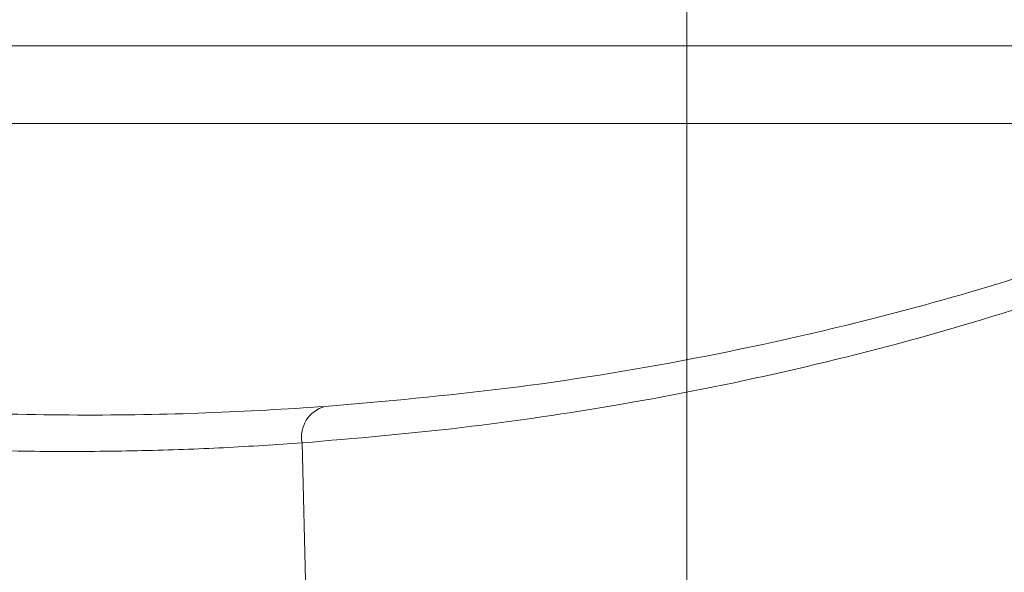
# Model space of a CAD drawing. Header units: millimetres. Extents: x 35469 to 44263, y -24881 to -16268.
# Tile 8 of 231: x 38501 to 38564, y -22138 to -22102. Entities that reach past the tile are written whole.
import ezdxf

# ---------------------------------------------------------------- set-up
doc = ezdxf.new("R2010")
doc.units = ezdxf.units.MM
doc.header["$LTSCALE"] = 0.3175
doc.linetypes.add('ACAD_ISO10W100', pattern=[18, 12, -3, 0, -3])
for name, color, linetype, lineweight in [('1轮廓实线层', 7, 'Continuous', 18), ('7标注层', 4, 'Continuous', 13), ('中心线', 4, 'ACAD_ISO10W100', 20)]:
    doc.layers.add(name, color=color, linetype=linetype, lineweight=lineweight)

msp = doc.modelspace()

# ---------------------------------------------------------------- linework, layer by layer
at = {"layer": '1轮廓实线层', "ltscale": 18}
for p, q in [((38592.983, -22103.573), (38494.983, -22103.573)), ((38589.942, -22108.573), (38494.983, -22108.573)), ((38519.626, -22146.8), (38519.183, -22129.179))]:
    msp.add_line(p, q, dxfattribs=at)
at = {"layer": '1轮廓实线层', "lineweight": 20, "ltscale": 18}
msp.add_arc((38521.166, -22128.79), 2.021, 104.68218, 191.09879, dxfattribs=at)
at = {"layer": '1轮廓实线层', "ltscale": 18}
for points, knots in [([(38601.484, -22102.18), (38601.246, -22102.339), (38598.636, -22104.077), (38592.881, -22107.218), (38584.263, -22111.498), (38574.954, -22115.303), (38565.678, -22118.497), (38555.449, -22121.408), (38544.316, -22123.874), (38532.33, -22125.808), (38524.552, -22126.492), (38520.653, -22126.835)], [0, 0, 0, 0, 1043.951051, 11454.297421, 24517.603521, 37574.150539, 50560.115968, 63514.665617, 80787.703929, 98110.920237, 115526.452173, 115526.452173, 115526.452173, 115526.452173]), ([(38519.183, -22129.179), (38522.6, -22128.887), (38529.377, -22128.307), (38539.788, -22126.766), (38550.304, -22124.684), (38560.946, -22121.952), (38571.664, -22118.511), (38582.428, -22114.283), (38591.684, -22109.802), (38598.215, -22106.201), (38601.133, -22104.318), (38602.008, -22103.753)], [0, 0, 0, 0, 14878.230741, 29499.229297, 44193.816716, 58869.884281, 73451.231747, 88118.613234, 102883.616592, 111565.726317, 115284.107459, 115284.107459, 115284.107459, 115284.107459]), ([(38446.396, -22118.807), (38449.767, -22119.777), (38456.513, -22121.717), (38466.697, -22123.881), (38476.723, -22125.517), (38486.483, -22126.614), (38495.883, -22127.239), (38504.792, -22127.439), (38513.172, -22127.302), (38518.155, -22126.991), (38520.653, -22126.835)], [0, 0, 0, 0, 13139.443423, 26288.841455, 39400.727519, 52422.685694, 65512.891422, 78708.530288, 91842.929794, 105041.3942, 105041.3942, 105041.3942, 105041.3942]), ([(38519.183, -22129.179), (38517.52, -22129.29), (38514.235, -22129.51), (38508.94, -22129.699), (38503.395, -22129.759), (38497.576, -22129.66), (38491.516, -22129.381), (38484.267, -22128.829), (38475.695, -22127.842), (38466.858, -22126.378), (38459.029, -22124.714), (38452.31, -22123.047), (38447.885, -22121.719), (38445.68, -22121.057)], [0, 0, 0, 0, 11893.243699, 23488.475311, 34967.5302, 46783.979655, 58412.364074, 69942.301853, 87287.839709, 104770.279617, 116558.790503, 128255.09406, 139875.993756, 139875.993756, 139875.993756, 139875.993756])]:
    msp.add_open_spline(points, degree=3, knots=knots, dxfattribs=at)
at = {"layer": '7标注层', "ltscale": 18}
msp.add_arc((38543.983, -22036.573), 567.193, 193, 167, dxfattribs=at)
at = {"layer": '中心线', "ltscale": 18}
msp.add_line((38543.983, -22264.907), (38543.983, -21808.992), dxfattribs=at)

doc.saveas('drawing.dxf')
